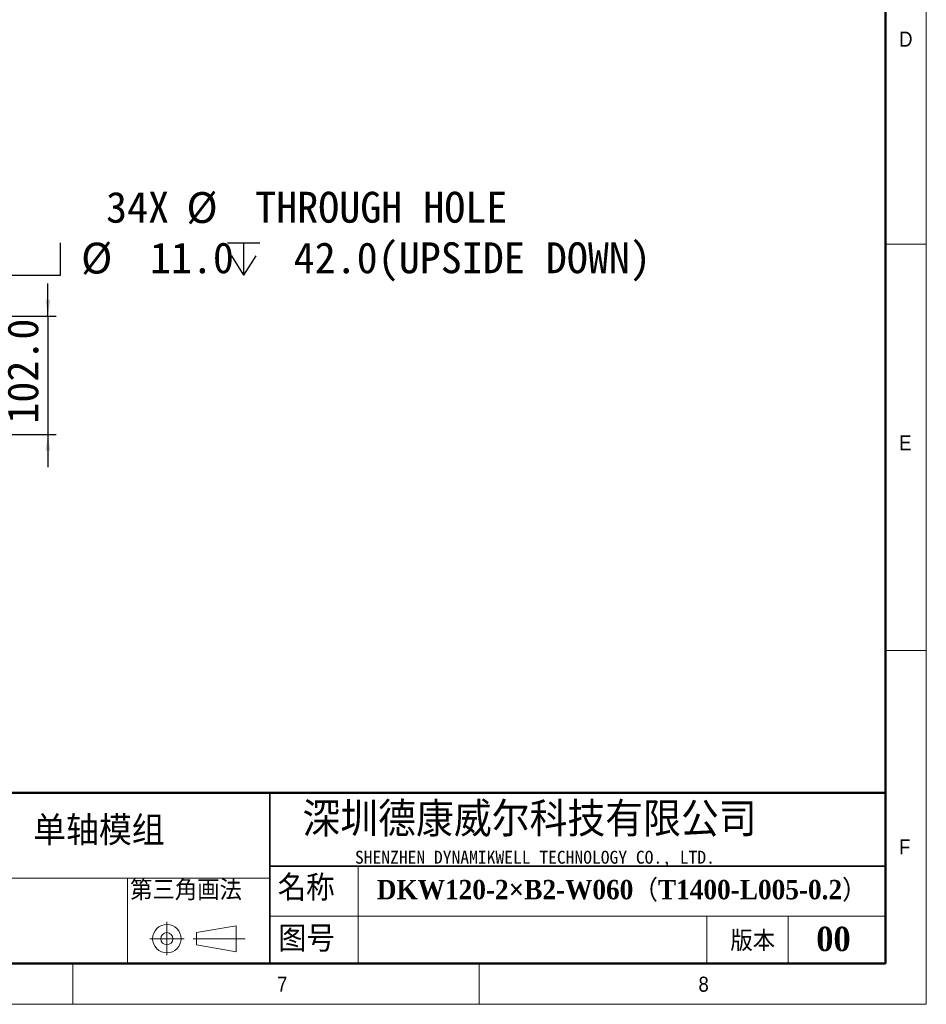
# Model space of a CAD drawing. Header units: millimetres. Extents: x 35 to 2905, y 35 to 2044.
# Tile 5 of 9: x 2124 to 2905, y 35 to 883. Entities that reach past the tile are written whole.
import ezdxf

# ---------------------------------------------------------------- set-up
doc = ezdxf.new("R2010")
doc.units = ezdxf.units.MM
doc.header["$LTSCALE"] = 7
doc.layers.add('DIMNS', color=7, linetype='Continuous')
doc.layers.add('黑色实线', color=7, linetype='Continuous')
doc.styles.add('SLDTEXTSTYLE1', font='Gothic.ttf', dxfattribs={"width": 0.913})
doc.styles.add('SLDTEXTSTYLE2', font='timesbd.ttf', dxfattribs={"width": 0.933})
doc.styles.add('SLDTEXTSTYLE4', font='txt', dxfattribs={"bigfont": 'bigfont'})
doc.styles.add('SLDTEXTSTYLE5', font='txt', dxfattribs={"bigfont": 'bigfont'})
doc.styles.add('SLDTEXTSTYLE6', font='txt')
doc.styles.add('SLDTEXTSTYLE7', font='timesbd.ttf', dxfattribs={"width": 0.933, "bigfont": 'bigfont'})
doc.styles.add('SLDTEXTSTYLE8', font='txt')
doc.dimstyles.new('SLDDIMSTYLE0', dxfattribs={"dimtxt": 26.6, "dimasz": 14, "dimexe": 0, "dimexo": 0.0625, "dimgap": 6.65, "dimtad": 2, "dimdec": 1, "dimrnd": 1e-09, "dimzin": 4, "dimdsep": 46, "dimtxsty": 'SLDTEXTSTYLE8', "dimsah": 1, "dimcen": 0.09, "dimadec": 0, "dimazin": 1, "dimtfac": 1, "dimtdec": 1, "dimtmove": 0, "dimatfit": 0, "dimfxl": 0, "dimfrac": 2, "dimtolj": 1, "dimtzin": 12, "dimarcsym": 0})
doc.dimstyles.new('SLDDIMSTYLE7', dxfattribs={"dimtxt": 26.6, "dimasz": 14, "dimexe": 0, "dimexo": 0.0625, "dimgap": 6.65, "dimtad": 0, "dimtih": 1, "dimtoh": 1, "dimdec": 1, "dimrnd": 1e-09, "dimzin": 4, "dimdsep": 46, "dimtxsty": 'SLDTEXTSTYLE8', "dimsah": 1, "dimcen": 0, "dimadec": 0, "dimazin": 1, "dimtfac": 1, "dimtdec": 1, "dimtofl": 0, "dimtmove": 0, "dimatfit": 3, "dimfxl": 0, "dimfrac": 2, "dimtolj": 1, "dimtzin": 12, "dimarcsym": 0})

# ---------------------------------------------------------------- blocks, each defined once
blk = doc.blocks.new('SW_SYMBOL_HOLE_SPOT')
at = {"layer": '黑色实线', "color": 0}
for p, q in [((0, 6125), (0, 525)), ((11200, 525), (11200, 6125)), ((0, 525), (11200, 525))]:
    blk.add_line(p, q, dxfattribs=at)
blk = doc.blocks.new('SW_SYMBOL_HOLE_DEPTH')
at = {"layer": '黑色实线', "color": 0}
for p, q in [((0, 6125), (5600, 6125)), ((2800, 6125), (2800, 525)), ((700, 3885), (2800, 525)), ((4900, 3885), (2800, 525))]:
    blk.add_line(p, q, dxfattribs=at)
blk = doc.blocks.new('_D_30')
at = {"layer": '黑色实线'}
for p, q in [((2030.27, 630.43), (2070.11, 699.43)), ((2070.11, 699.43), (2092.55, 699.43))]:
    blk.add_line(p, q, dxfattribs=at)
blk.add_solid([(2030.27, 630.43), (2039.09, 641.51), (2035.46, 643.61)], dxfattribs=at)
at = {"layer": '黑色实线', "xscale": 0.004985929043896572, "yscale": 0.004985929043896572, "zscale": 0.004985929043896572}
for name, p in [('SW_SYMBOL_HOLE_SPOT', (2103.67, 660.06)), ('SW_SYMBOL_HOLE_DEPTH', (2303.21, 660.06))]:
    blk.add_blockref(name, p, dxfattribs=at)
at = {"layer": '黑色实线', "char_height": 26.6, "attachment_point": 1, "style": 'SLDTEXTSTYLE8'}
for s, insert in [('34X ', (2198.68, 734.59)), ('%%c', (2267.91, 734.34)), (' THROUGH HOLE', (2309.01, 734.59)), ('%%c', (2177.21, 690.82)), (' 11.0 ', (2218.31, 691.07)), (' 42.0(UPSIDE DOWN)', (2342.15, 691.07))]:
    blk.add_mtext(s, dxfattribs=dict(at, insert=insert))
blk = doc.blocks.new('_D_31')
at = {"layer": '黑色实线'}
for p, q in [((2148.62, 627.58), (2148.62, 655.58)), ((1855.35, 627.58), (2155.62, 627.58)), ((2148.62, 627.58), (2148.62, 525.58)), ((1855.35, 525.58), (2155.62, 525.58)), ((2148.62, 525.58), (2148.62, 497.58))]:
    blk.add_line(p, q, dxfattribs=at)
for points in [[(2148.62, 627.58), (2150.72, 641.58), (2146.52, 641.58)], [(2148.62, 525.58), (2146.52, 511.58), (2150.72, 511.58)]]:
    blk.add_solid(points, dxfattribs=at)
at = {"layer": '黑色实线', "insert": (2113.72, 534.9), "char_height": 26.6, "attachment_point": 1, "rotation": 90, "style": 'SLDTEXTSTYLE8'}
blk.add_mtext('102.0', dxfattribs=at)

msp = doc.modelspace()

# ---------------------------------------------------------------- linework, layer by layer
at = {"color": 7, "linetype": 'Continuous', "lineweight": 18}
for p, q in [((2905, 35), (2905, 2044)), ((2870, 2009), (2870, 70)), ((2870, 689.5), (2905, 689.5)), ((2870, 339.5), (2905, 339.5)), ((2415.65, 154), (2415.65, 70)), ((1926.29, 143.5), (2339.76, 143.5)), ((2217.1, 143.5), (2217.1, 70)), ((2339.76, 110.88), (2870, 110.88)), ((2716, 110.88), (2716, 70)), ((2786, 110.88), (2786, 70)), ((2251.06, 106.04), (2251.06, 77.44)), ((2276.67, 96.73), (2310.66, 102.61)), ((2310.66, 102.61), (2310.66, 80.22)), ((2276.67, 86.23), (2276.67, 96.73)), ((2236.5, 91.48), (2265.91, 91.48)), ((2273.64, 91.48), (2318.36, 91.48)), ((2276.67, 86.23), (2310.66, 80.22)), ((70, 70), (2870, 70)), ((861, 70), (2870, 70)), ((2170, 35), (2170, 70)), ((2520, 70), (2520, 35)), ((35, 35), (2905, 35))]:
    msp.add_line(p, q, dxfattribs=at)
at = {"color": 7, "linetype": 'Continuous', "lineweight": 50}
for p, q in [((2870, 2009), (2870, 70)), ((2870, 217), (1281, 217)), ((70, 70), (2870, 70))]:
    msp.add_line(p, q, dxfattribs=at)
at = {"color": 7, "linetype": 'Continuous', "lineweight": 35}
for p, q in [((2339.76, 217), (2339.76, 70)), ((2339.76, 154), (2870, 154))]:
    msp.add_line(p, q, dxfattribs=at)
at = {"color": 7, "linetype": 'Continuous', "lineweight": 18}
for radius in [12.25, 5.25]:
    msp.add_circle((2251.06, 91.48), radius, dxfattribs=at)

# ---------------------------------------------------------------- texts
at = {"color": 7, "linetype": 'Continuous', "lineweight": 0}
for s, insert, char_height, attachment_point, style in [('D', (2881.67, 872.52), 12.96, 1, 'SLDTEXTSTYLE1'), ('E', (2881.67, 524.92), 12.96, 1, 'SLDTEXTSTYLE1'), ('深圳德康威尔科技有限公司', (2367.78, 209.07), 29.6333, 1, 'SLDTEXTSTYLE5'), ('单轴模组', (2135.94, 196.56), 22.225, 1, 'SLDTEXTSTYLE7'), ('F', (2881.67, 176.95), 12.96, 1, 'SLDTEXTSTYLE1'), ('SHENZHEN DYNAMIKWELL TECHNOLOGY CO., LTD.', (2413.02, 167.18), 11.1125, 1, 'SLDTEXTSTYLE6'), ('名称', (2346.56, 146.34), 22.225, 1, 'SLDTEXTSTYLE4'), ('DKW120-2×B2-W060（T1400-L005-0.2）', (2431.84, 142.09), 16.6687, 1, 'SLDTEXTSTYLE7'), ('图号', (2346.86, 102.52), 22.225, 1, 'SLDTEXTSTYLE4'), ('00', (2825.06, 101.8), 21, 2, 'SLDTEXTSTYLE2'), ('版本', (2736.3, 98.31), 17.5, 1, 'SLDTEXTSTYLE4'), ('7', (2346.02, 58.78), 12.96, 1, 'SLDTEXTSTYLE1'), ('8', (2708.84, 58.78), 12.96, 1, 'SLDTEXTSTYLE1')]:
    msp.add_mtext(s, dxfattribs=dict(at, insert=insert, char_height=char_height, attachment_point=attachment_point, style=style))
at = {"layer": 'DIMNS', "color": 7, "insert": (2219.42, 142.13), "char_height": 17.5, "attachment_point": 1, "style": 'SLDTEXTSTYLE4'}
msp.add_mtext('第三角画法', dxfattribs=at)

# ---------------------------------------------------------------- dimensions: what is measured, and where the dimension line sits
at = {"layer": '黑色实线'}
dim = msp.add_diameter_dim_2p(p1=(2026.97, 624.72), p2=(2030.27, 630.43), text='34X %%c THROUGH HOLE\\P{\\fGDT;v}%%c <> {\\fGDT;x} 42.0(UPSIDE DOWN)\\P', dimstyle='SLDDIMSTYLE7', dxfattribs=at)
dim.commit()
dim.dimension.update_dxf_attribs({"geometry": '_D_30', "text_midpoint": (2390.17, 699.43), "dimtype": 163})
dim = msp.add_linear_dim(base=(2148.62, 525.58), p1=(1846.46, 627.58), p2=(1846.46, 525.58), angle=90, dimstyle='SLDDIMSTYLE0', dxfattribs=at)
dim.commit()
dim.dimension.update_dxf_attribs({"geometry": '_D_31', "text_midpoint": (2148.62, 577.28), "dimtype": 160})

doc.saveas('drawing.dxf')
